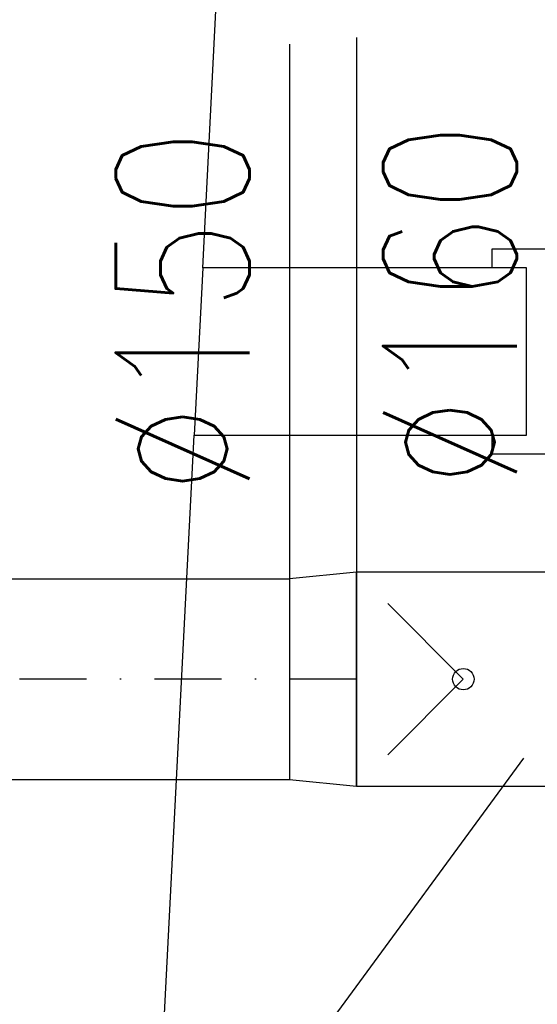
# Model space of a CAD drawing. Header units: centimetres. Extents: x -1062 to 5388, y 1642 to 2943.
# Tile 4 of 90: x -817 to -779, y 2291 to 2365. Entities that reach past the tile are written whole.
import ezdxf
from ezdxf.enums import TextEntityAlignment as Align

# ---------------------------------------------------------------- set-up
doc = ezdxf.new("R2010")
doc.units = ezdxf.units.CM
doc.linetypes.add('DASHDOT', pattern=[1, 0.5, -0.25, 0, -0.25])
doc.layers.add('M-AXS', color=2, linetype='DASHDOT', lineweight=30)
doc.layers.add('M-TEXT-n', color=5, linetype='Continuous', lineweight=9)
doc.layers.add('M-DUCT-RETN', color=230, linetype='Continuous', true_color=0xff007f)
for name, color, linetype in [('M-LDR', 5, 'Continuous'), ('M-XREF', 252, 'Continuous'), ('XREF$0$Drzwi-2', 8, 'Continuous'), ('XREF$0$Krawędzie wspólne', 8, 'Continuous'), ('XREF$0$Ściany-2', 8, 'Continuous')]:
    doc.layers.add(name, color=color, linetype=linetype)
doc.styles.add('RomanS', font='romans.shx')

# ---------------------------------------------------------------- blocks, each defined once
blk = doc.blocks.new('XREF')
at = {"layer": 'XREF$0$Drzwi-2'}
for p, q in [((-775.92, 2347.476), (-781.92, 2347.476)), ((-781.92, 2347.476), (-781.92, 2346.076)), ((-781.92, 2333.576), (-781.92, 2332.176)), ((-781.92, 2332.176), (-775.92, 2332.176))]:
    blk.add_line(p, q, dxfattribs=at)
at = {"layer": 'XREF$0$Krawędzie wspólne'}
blk.add_line((-803.539, 2346.076), (-804.18, 2333.576), dxfattribs=at)
at = {"layer": 'XREF$0$Ściany-2'}
for p, q in [((-803.539, 2346.076), (-786.307, 2682.076)), ((-779.32, 2346.076), (-803.539, 2346.076)), ((-779.32, 2333.576), (-779.32, 2346.076)), ((-813.282, 2156.1), (-804.18, 2333.576)), ((-804.18, 2333.576), (-779.32, 2333.576))]:
    blk.add_line(p, q, dxfattribs=at)
blk = doc.blocks.new('CAR 160')
for p, q in [((16, 8), (0, 8)), ((0, 8), (0, -8)), ((16, -8), (16, 8)), ((2.343, 5.657), (8, 0)), ((8, 0), (2.343, -5.657)), ((0, -8), (16, -8))]:
    blk.add_line(p, q)
blk.add_circle((8, 0), 0.8)

msp = doc.modelspace()

# ---------------------------------------------------------------- linework, layer by layer
at = {"layer": 'M-AXS', "ltscale": 10}
msp.add_line((-792.045, 2315.323), (-827.045, 2315.323), dxfattribs=at)
at = {"layer": 'M-DUCT-RETN'}
for p, q in [((-827.045, 2322.823), (-797.045, 2322.823)), ((-797.045, 2322.823), (-797.045, 2307.823)), ((-827.045, 2307.823), (-797.045, 2307.823))]:
    msp.add_line(p, q, dxfattribs=at)
msp.add_lwpolyline([(-797.045, 2307.823), (-792.045, 2307.323), (-792.045, 2323.323), (-797.045, 2322.823)], close=True, dxfattribs=at)
at = {"layer": 'M-LDR'}
for p, q in [((-792.045, 2363.323), (-792.045, 2323.323)), ((-797.045, 2362.823), (-797.045, 2322.823)), ((-806.073, 2273.236), (-779.524, 2309.424))]:
    msp.add_line(p, q, dxfattribs=at)

# ---------------------------------------------------------------- block references
at = {"layer": 'M-DUCT-RETN'}
msp.add_blockref('CAR 160', (-792.045, 2315.323), dxfattribs=at)
at = {"layer": 'M-XREF'}
msp.add_blockref('XREF', (0, 0), dxfattribs=at)

# ---------------------------------------------------------------- texts
at = {"layer": 'M-TEXT-n', "style": 'RomanS', "width": 0.8}
for s, p in [('%%C160', (-780.045, 2343.323)), ('%%C150', (-800.045, 2342.823))]:
    msp.add_text(s, height=10, rotation=90, dxfattribs=at).set_placement(p, align=Align.CENTER)

doc.saveas('drawing.dxf')
